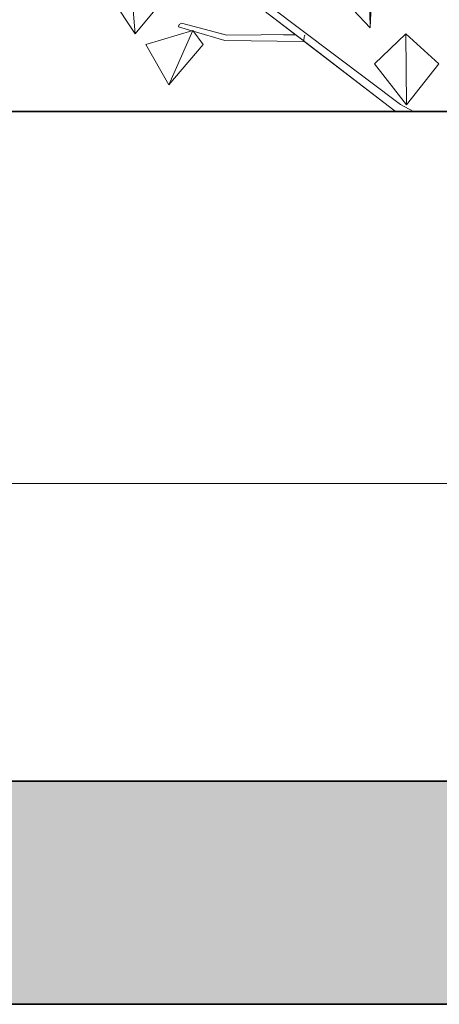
# Model space of a CAD drawing. Extents: x -289599 to -184549, y 66678 to 295474.
# Tile 245 of 256: x -264155 to -263873, y 70914 to 71575. Entities that reach past the tile are written whole.
import ezdxf

# ---------------------------------------------------------------- set-up
doc = ezdxf.new("R2010")
doc.units = 0
doc.header["$MEASUREMENT"] = 0
doc.linetypes.add('Wipeout_Contour', pattern=[1000, 0, -1000])
for name, color, linetype in [('arch drzewa', 8, 'Continuous'), ('Model stropy', 8, 'Continuous'), ('Model Ściany', 8, 'Continuous')]:
    doc.layers.add(name, color=color, linetype=linetype)
for name, color, linetype, lineweight in [('arch drzewa_Nr_Pióra__4', 8, 'Continuous', 9), ('Model stropy_Nr_Pióra__26', 8, 'Continuous', 35), ('Model teren_Nr_Pióra__26', 8, 'Continuous', 35), ('Model Ściany_Nr_Pióra__87', 8, 'Continuous', 20)]:
    doc.layers.add(name, color=color, linetype=linetype, lineweight=lineweight)

msp = doc.modelspace()

# ---------------------------------------------------------------- linework, layer by layer
at = {"layer": 'Model teren_Nr_Pióra__26', "linetype": 'Continuous'}
msp.add_line((-286128.17, 70913.5), (-260835.35, 70913.5), dxfattribs=at)

# ---------------------------------------------------------------- wipeouts: each hides what was drawn before it
at = {"color": 254, "linetype": 'Wipeout_Contour', "lineweight": 0, "ltscale": 962108.36914}
msp.add_wipeout([(-263918.3, 71595.78), (-263920.85, 71622.61), (-263919.34, 71569.86)], dxfattribs=at).dxf.layer = 'arch drzewa'
at = {"color": 254, "linetype": 'Wipeout_Contour', "lineweight": 0, "ltscale": 962588.641054}
msp.add_wipeout([(-264077.26, 71565.87), (-264097, 71595.48), (-264081.69, 71618.67)], dxfattribs=at).dxf.layer = 'arch drzewa'
at = {"color": 254, "linetype": 'Wipeout_Contour', "lineweight": 0, "ltscale": 962431.585345}
msp.add_wipeout([(-264054.75, 71531.63), (-264031.52, 71558.56), (-264038.63, 71568.03)], dxfattribs=at).dxf.layer = 'arch drzewa'
at = {"color": 254, "linetype": 'Wipeout_Contour', "lineweight": 0, "ltscale": 962019.682564}
msp.add_wipeout([(-263894.97, 71518.06), (-263916.55, 71545.74), (-263895.4, 71565.82)], dxfattribs=at).dxf.layer = 'arch drzewa'
at = {"color": 254, "linetype": 'Wipeout_Contour', "lineweight": 0, "ltscale": 1926976.399866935}
msp.add_wipeout([(-266429.89, 71363.5), (-266079.89, 71363.5), (-266079.89, 71263.5), (-260835.35, 71263.5), (-260835.35, 71513.5), (-266429.89, 71513.5)], dxfattribs=at).dxf.layer = 'Model stropy'

# ---------------------------------------------------------------- next in the draw order: wipeouts: each hides what was drawn before it
at = {"color": 254, "linetype": 'Wipeout_Contour', "lineweight": 0, "ltscale": 962133.391616}
msp.add_wipeout([(-263919.34, 71569.86), (-263920.85, 71622.61), (-263943.78, 71595.78)], dxfattribs=at).dxf.layer = 'arch drzewa'
at = {"color": 254, "linetype": 'Wipeout_Contour', "lineweight": 0, "ltscale": 962468.927846}
msp.add_wipeout([(-264054.75, 71531.63), (-264038.63, 71568.03), (-264070.26, 71558.56)], dxfattribs=at).dxf.layer = 'arch drzewa'
at = {"color": 254, "linetype": 'Wipeout_Contour', "lineweight": 0, "ltscale": 961976.703784}
msp.add_wipeout([(-263894.97, 71518.06), (-263895.4, 71565.82), (-263873.16, 71545.74)], dxfattribs=at).dxf.layer = 'arch drzewa'
at = {"color": 254, "linetype": 'Wipeout_Contour', "lineweight": 0, "ltscale": 1283604.086263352}
msp.add_wipeout([(-267629.89, 71063.5), (-260835.35, 71063.5), (-260835.35, 71263.5), (-267629.89, 71263.5)], dxfattribs=at).dxf.layer = 'Model Ściany'

# ---------------------------------------------------------------- next in the draw order: hatches: boundary and pattern name
at = {"layer": 'Model teren_Nr_Pióra__26', "linetype": 'Continuous'}
msp.add_hatch(color=256, dxfattribs=at).paths.add_polyline_path([(-286128.17, 70913.5), (-260835.35, 70913.5), (-260835.35, 71063.5), (-286128.17, 71063.5)], flags=0)

# ---------------------------------------------------------------- next in the draw order: linework, layer by layer
at = {"layer": 'arch drzewa_Nr_Pióra__4', "linetype": 'Continuous'}
for p, q in [((-263873.16, 71545.74), (-263895.4, 71565.82)), ((-264054.75, 71531.63), (-264070.26, 71558.56))]:
    msp.add_line(p, q, dxfattribs=at)
at = {"layer": 'Model teren_Nr_Pióra__26', "linetype": 'Continuous'}
msp.add_line((-286128.17, 71063.5), (-260835.35, 71063.5), dxfattribs=at)
at = {"layer": 'Model Ściany_Nr_Pióra__87', "linetype": 'Continuous'}
msp.add_line((-260835.35, 71263.5), (-267629.89, 71263.5), dxfattribs=at)

# ---------------------------------------------------------------- next in the draw order: wipeouts: each hides what was drawn before it
at = {"color": 254, "linetype": 'Wipeout_Contour', "lineweight": 0, "ltscale": 962545.238639}
msp.add_wipeout([(-264077.26, 71565.87), (-264081.69, 71618.67), (-264052.83, 71595.48)], dxfattribs=at).dxf.layer = 'arch drzewa'
at = {"color": 254, "linetype": 'Wipeout_Contour', "lineweight": 0, "ltscale": 1282648.600212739}
msp.add_wipeout([(-263903.4, 71514.42), (-263900.91, 71513.5), (-263890.31, 71513.5), (-263898.96, 71518.41)], dxfattribs=at).dxf.layer = 'arch drzewa'

# ---------------------------------------------------------------- next in the draw order: linework, layer by layer
at = {"layer": 'arch drzewa_Nr_Pióra__4', "linetype": 'Continuous'}
for p, q in [((-264081.69, 71618.67), (-264077.26, 71565.87)), ((-264077.26, 71565.87), (-264097, 71595.48)), ((-264077.26, 71565.87), (-264052.83, 71595.48)), ((-263895.4, 71565.82), (-263894.97, 71518.06)), ((-263894.97, 71518.06), (-263873.16, 71545.74))]:
    msp.add_line(p, q, dxfattribs=at)

# ---------------------------------------------------------------- next in the draw order: wipeouts: each hides what was drawn before it
at = {"color": 254, "linetype": 'Wipeout_Contour', "lineweight": 0, "ltscale": 961996.696409}
msp.add_wipeout([(-263900.91, 71513.5), (-263903.4, 71514.42), (-263901.8, 71513.5)], dxfattribs=at).dxf.layer = 'arch drzewa'

# ---------------------------------------------------------------- next in the draw order: wipeouts: each hides what was drawn before it
at = {"color": 254, "linetype": 'Wipeout_Contour', "lineweight": 0, "ltscale": 962000.290575}
msp.add_wipeout([(-263902.57, 71515.16), (-263903.19, 71515.54), (-263902.58, 71515.15)], dxfattribs=at).dxf.layer = 'arch drzewa'

# ---------------------------------------------------------------- next in the draw order: wipeouts: each hides what was drawn before it
at = {"color": 254, "linetype": 'Wipeout_Contour', "lineweight": 0, "ltscale": 1924411.111795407}
msp.add_wipeout([(-263986.8, 71584.39), (-263990.84, 71581.54), (-263966.17, 71564.59), (-263963.05, 71564.82), (-263963.58, 71562.81), (-263898.96, 71518.41)], dxfattribs=at).dxf.layer = 'arch drzewa'

# ---------------------------------------------------------------- next in the draw order: linework, layer by layer
at = {"layer": 'arch drzewa_Nr_Pióra__4', "linetype": 'Continuous'}
for p, q in [((-263920.85, 71622.61), (-263919.34, 71569.86)), ((-263919.34, 71569.86), (-263943.78, 71595.78)), ((-263919.34, 71569.86), (-263918.3, 71595.78))]:
    msp.add_line(p, q, dxfattribs=at)

# ---------------------------------------------------------------- next in the draw order: wipeouts: each hides what was drawn before it
at = {"color": 254, "linetype": 'Wipeout_Contour', "lineweight": 0, "ltscale": 2245210.357882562}
msp.add_wipeout([(-263966.17, 71564.59), (-263990.84, 71581.54), (-263964.29, 71561.16), (-263966.51, 71564.4), (-263966.66, 71564.39), (-263966.82, 71564.54), (-263966.61, 71564.54)], dxfattribs=at).dxf.layer = 'arch drzewa'

# ---------------------------------------------------------------- next in the draw order: wipeouts: each hides what was drawn before it
at = {"color": 254, "linetype": 'Wipeout_Contour', "lineweight": 0, "ltscale": 1283064.934173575}
msp.add_wipeout([(-264016.88, 71563.9), (-263969.45, 71565.12), (-263969.62, 71565.25), (-264015.68, 71564.88)], dxfattribs=at).dxf.layer = 'arch drzewa'
at = {"color": 254, "linetype": 'Wipeout_Contour', "lineweight": 0, "ltscale": 2244806.252457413}
msp.add_wipeout([(-263963.58, 71562.81), (-263964.15, 71561.05), (-263903.4, 71514.42), (-263902.58, 71515.15), (-263903.19, 71515.54), (-263902.57, 71515.16), (-263898.96, 71518.41)], dxfattribs=at).dxf.layer = 'arch drzewa'

# ---------------------------------------------------------------- next in the draw order: linework, layer by layer
at = {"layer": 'arch drzewa_Nr_Pióra__4', "linetype": 'Continuous'}
for p, q in [((-263916.55, 71545.74), (-263895.4, 71565.82)), ((-263894.97, 71518.06), (-263916.55, 71545.74)), ((-263890.31, 71513.5), (-263898.96, 71518.41)), ((-263901.8, 71513.5), (-263903.4, 71514.42))]:
    msp.add_line(p, q, dxfattribs=at)
at = {"layer": 'Model stropy_Nr_Pióra__26', "linetype": 'Continuous'}
msp.add_line((-266429.89, 71513.5), (-260835.35, 71513.5), dxfattribs=at)

# ---------------------------------------------------------------- next in the draw order: wipeouts: each hides what was drawn before it
at = {"color": 254, "linetype": 'Wipeout_Contour', "lineweight": 0, "ltscale": 1282955.665695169}
msp.add_wipeout([(-263966.62, 71564.55), (-263963.58, 71564.58), (-263963.05, 71564.82), (-263966.17, 71564.59)], dxfattribs=at).dxf.layer = 'arch drzewa'

# ---------------------------------------------------------------- next in the draw order: wipeouts: each hides what was drawn before it
at = {"color": 254, "linetype": 'Wipeout_Contour', "lineweight": 0, "ltscale": 962275.840424}
msp.add_wipeout([(-264016.88, 71563.9), (-263968.66, 71564.52), (-263969.45, 71565.12)], dxfattribs=at).dxf.layer = 'arch drzewa'

# ---------------------------------------------------------------- next in the draw order: wipeouts: each hides what was drawn before it
at = {"color": 254, "linetype": 'Wipeout_Contour', "lineweight": 0, "ltscale": 962218.854454}
msp.add_wipeout([(-263963.58, 71564.58), (-263966.82, 71564.54), (-263966.66, 71564.39)], dxfattribs=at).dxf.layer = 'arch drzewa'

# ---------------------------------------------------------------- next in the draw order: wipeouts: each hides what was drawn before it
at = {"color": 254, "linetype": 'Wipeout_Contour', "lineweight": 0, "ltscale": 1283063.095269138}
msp.add_wipeout([(-264016.88, 71563.9), (-264017.13, 71561.27), (-263968.36, 71564.29), (-263968.66, 71564.52)], dxfattribs=at).dxf.layer = 'arch drzewa'

# ---------------------------------------------------------------- next in the draw order: wipeouts: each hides what was drawn before it
at = {"color": 254, "linetype": 'Wipeout_Contour', "lineweight": 0, "ltscale": 1924486.068161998}
msp.add_wipeout([(-263968.36, 71564.29), (-264017.13, 71561.27), (-263964.23, 71560.63), (-263963.58, 71564.58), (-263966.51, 71564.4), (-263964.29, 71561.16)], dxfattribs=at).dxf.layer = 'arch drzewa'

# ---------------------------------------------------------------- next in the draw order: wipeouts: each hides what was drawn before it
at = {"color": 254, "linetype": 'Wipeout_Contour', "lineweight": 0, "ltscale": 962429.002788}
msp.add_wipeout([(-264015.68, 71564.88), (-264046.14, 71573.07), (-264047.82, 71572.18)], dxfattribs=at).dxf.layer = 'arch drzewa'
at = {"color": 254, "linetype": 'Wipeout_Contour', "lineweight": 0, "ltscale": 1924423.510066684}
msp.add_wipeout([(-263963.58, 71564.58), (-263964.23, 71560.63), (-263963.84, 71560.81), (-263964.15, 71561.05), (-263963.58, 71562.81), (-263963.05, 71564.82)], dxfattribs=at).dxf.layer = 'arch drzewa'

# ---------------------------------------------------------------- next in the draw order: linework, layer by layer
at = {"layer": 'arch drzewa_Nr_Pióra__4', "linetype": 'Continuous'}
for p, q in [((-263903.4, 71514.42), (-263990.84, 71581.54)), ((-263898.96, 71518.41), (-263986.8, 71584.39)), ((-263963.58, 71564.58), (-263964.23, 71560.63)), ((-263964.23, 71560.63), (-263963.84, 71560.81)), ((-263963.01, 71564.84), (-263963.58, 71564.58))]:
    msp.add_line(p, q, dxfattribs=at)

# ---------------------------------------------------------------- next in the draw order: wipeouts: each hides what was drawn before it
at = {"color": 254, "linetype": 'Wipeout_Contour', "lineweight": 0, "ltscale": 962399.076245}
msp.add_wipeout([(-264047.82, 71572.18), (-264016.88, 71563.9), (-264015.68, 71564.88)], dxfattribs=at).dxf.layer = 'arch drzewa'

# ---------------------------------------------------------------- next in the draw order: wipeouts: each hides what was drawn before it
at = {"color": 254, "linetype": 'Wipeout_Contour', "lineweight": 0, "ltscale": 962431.263054}
msp.add_wipeout([(-264016.88, 71563.9), (-264047.82, 71572.18), (-264048.23, 71570.53)], dxfattribs=at).dxf.layer = 'arch drzewa'

# ---------------------------------------------------------------- next in the draw order: wipeouts: each hides what was drawn before it
at = {"color": 254, "linetype": 'Wipeout_Contour', "lineweight": 0, "ltscale": 1924833.23199539}
msp.add_wipeout([(-264048.23, 71570.53), (-264039.23, 71567.85), (-264038.63, 71568.03), (-264038.28, 71567.57), (-264017.13, 71561.27), (-264016.88, 71563.9)], dxfattribs=at).dxf.layer = 'arch drzewa'

# ---------------------------------------------------------------- next in the draw order: linework, layer by layer
at = {"layer": 'arch drzewa_Nr_Pióra__4', "linetype": 'Continuous'}
for p, q in [((-264070.26, 71558.56), (-264038.63, 71568.03)), ((-264038.63, 71568.03), (-264054.75, 71531.63)), ((-264047.82, 71572.18), (-264048.23, 71570.53)), ((-264039.23, 71567.85), (-264048.23, 71570.53)), ((-264046.14, 71573.07), (-264047.82, 71572.18)), ((-264015.68, 71564.88), (-264046.14, 71573.07)), ((-264031.52, 71558.56), (-264038.63, 71568.03)), ((-264017.13, 71561.27), (-264038.28, 71567.57)), ((-263964.23, 71560.63), (-264017.13, 71561.27)), ((-263969.62, 71565.25), (-264015.68, 71564.88)), ((-264054.75, 71531.63), (-264031.52, 71558.56))]:
    msp.add_line(p, q, dxfattribs=at)

doc.saveas('drawing.dxf')
